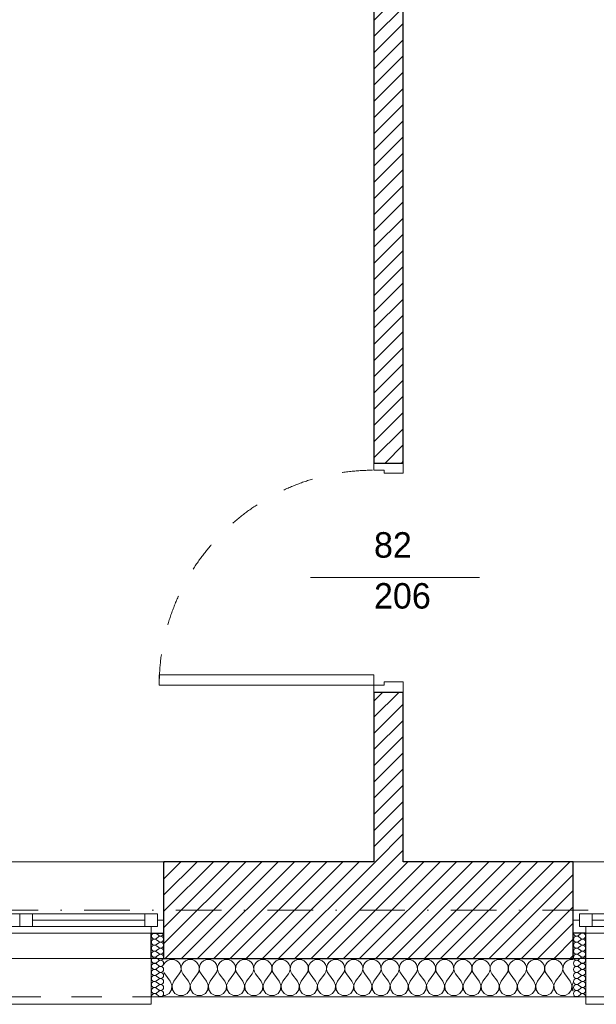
# Model space of a CAD drawing. Header units: millimetres. Extents: x -140780 to 266886, y -104422 to 233759.
# Tile 33 of 104: x 198902 to 201167, y 106825 to 110692. Entities that reach past the tile are written whole.
import ezdxf
from ezdxf.enums import TextEntityAlignment as Align

# ---------------------------------------------------------------- set-up
doc = ezdxf.new("R2010")
doc.units = ezdxf.units.MM
doc.header["$MEASUREMENT"] = 0
doc.linetypes.add('Kropki i Kreski', pattern=[360, 180, -90, 0, -90])
doc.linetypes.add('Przerywana', pattern=[240, 120, -120])
for name, color, linetype in [('Drzwi ArchiCAD', 7, 'Continuous'), ('Konstrukcja - Siatki mod', 7, 'Continuous'), ('KR_INW', 7, 'Continuous'), ('NAPIS_SODON', 7, 'Continuous'), ('Okna ArchiCADa', 7, 'Continuous'), ('Znaczniki drzwi ArchiCADa', 7, 'Continuous')]:
    doc.layers.add(name, color=color, linetype=linetype)
for name, color, linetype, lineweight in [('Drzwi ArchiCAD_Nr_pióra__1', 7, 'Continuous', 13), ('Drzwi ArchiCAD_Nr_pióra__27', 7, 'Continuous', 25), ('KR_INW_Nr_pióra__101', 252, 'Continuous', 5), ('KR_INW_Nr_pióra__27', 7, 'Continuous', 25), ('KR_INW_Nr_pióra__47', 7, 'Continuous', 15), ('NAPIS_SODON_Nr_pióra__1', 7, 'Continuous', 13), ('Okna ArchiCADa_Nr_pióra__1', 7, 'Continuous', 13), ('Okna ArchiCADa_Nr_pióra__27', 7, 'Continuous', 25), ('Znaczniki drzwi ArchiCADa_Nr_pióra__7', 7, 'Continuous', 13)]:
    doc.layers.add(name, color=color, linetype=linetype, lineweight=lineweight)
for name, color, linetype, lineweight, true_color in [('Konstrukcja - Siatki mod_Nr_pióra__48', 7, 'Continuous', 15, 0xa80f02), ('KR_INW_Nr_pióra__102', 7, 'Continuous', 5, 0xcccccc), ('Znaczniki drzwi ArchiCADa_Nr_pióra__20', 7, 'Continuous', 13, 0xb00000)]:
    doc.layers.add(name, color=color, linetype=linetype, lineweight=lineweight, true_color=true_color)
doc.styles.add('GENERATED_STYLE_1', font='txt')
pattern_1 = [(45, (0, 0), (-31.819804, 31.819804), [])]

# ---------------------------------------------------------------- blocks, each defined once
blk = doc.blocks.new('Strop_1', base_point=(179225, 121523.3))
at = {"layer": 'NAPIS_SODON_Nr_pióra__1', "linetype": 'Continuous', "flags": 128}
blk.add_lwpolyline([(179225, 121523.3), (179225.9, 107003.8), (250898.3, 107008.3), (250897.4, 121527.8)], close=True, dxfattribs=at)
blk = doc.blocks.new('*X159')
at = {"layer": 'KR_INW_Nr_pióra__102', "linetype": 'Continuous'}
for p, q in [((199481.2, 106996.2), (199473.6, 106989.9)), ((199490.2, 107000.2), (199481.2, 106996.2)), ((199500, 107001.6), (199490.2, 107000.2)), ((199509.8, 107000.2), (199500, 107001.6)), ((199518.8, 106996.2), (199509.8, 107000.2)), ((199526.4, 106989.9), (199518.8, 106996.2)), ((199552.7, 106996.2), (199545.1, 106989.9)), ((199561.7, 107000.2), (199552.7, 106996.2)), ((199571.4, 107001.6), (199561.7, 107000.2)), ((199581.2, 107000.2), (199571.4, 107001.6)), ((199590.2, 106996.2), (199581.2, 107000.2)), ((199597.8, 106989.9), (199590.2, 106996.2)), ((199624.1, 106996.2), (199616.5, 106989.9)), ((199633.1, 107000.2), (199624.1, 106996.2)), ((199642.9, 107001.6), (199633.1, 107000.2)), ((199652.6, 107000.2), (199642.9, 107001.6)), ((199661.6, 106996.2), (199652.6, 107000.2)), ((199669.2, 106989.9), (199661.6, 106996.2)), ((199695.5, 106996.2), (199687.9, 106989.9)), ((199704.5, 107000.2), (199695.5, 106996.2)), ((199714.3, 107001.6), (199704.5, 107000.2)), ((199724, 107000.2), (199714.3, 107001.6)), ((199733.1, 106996.2), (199724, 107000.2)), ((199740.6, 106989.9), (199733.1, 106996.2)), ((199766.9, 106996.2), (199759.4, 106989.9)), ((199776, 107000.2), (199766.9, 106996.2)), ((199785.7, 107001.6), (199776, 107000.2)), ((199795.5, 107000.2), (199785.7, 107001.6)), ((199804.5, 106996.2), (199795.5, 107000.2)), ((199812.1, 106989.9), (199804.5, 106996.2)), ((199838.4, 106996.2), (199830.8, 106989.9)), ((199847.4, 107000.2), (199838.4, 106996.2)), ((199857.1, 107001.6), (199847.4, 107000.2)), ((199866.9, 107000.2), (199857.1, 107001.6)), ((199875.9, 106996.2), (199866.9, 107000.2)), ((199883.5, 106989.9), (199875.9, 106996.2)), ((199909.8, 106996.2), (199902.2, 106989.9)), ((199918.8, 107000.2), (199909.8, 106996.2)), ((199928.6, 107001.6), (199918.8, 107000.2)), ((199938.3, 107000.2), (199928.6, 107001.6)), ((199947.3, 106996.2), (199938.3, 107000.2)), ((199954.9, 106989.9), (199947.3, 106996.2)), ((199981.2, 106996.2), (199973.6, 106989.9)), ((199990.2, 107000.2), (199981.2, 106996.2)), ((200000, 107001.6), (199990.2, 107000.2)), ((200009.8, 107000.2), (200000, 107001.6)), ((200018.8, 106996.2), (200009.8, 107000.2)), ((200026.4, 106989.9), (200018.8, 106996.2)), ((200052.7, 106996.2), (200045.1, 106989.9)), ((200061.7, 107000.2), (200052.7, 106996.2)), ((200071.4, 107001.6), (200061.7, 107000.2)), ((200081.2, 107000.2), (200071.4, 107001.6)), ((200090.2, 106996.2), (200081.2, 107000.2)), ((200097.8, 106989.9), (200090.2, 106996.2)), ((200124.1, 106996.2), (200116.5, 106989.9)), ((200133.1, 107000.2), (200124.1, 106996.2)), ((200142.9, 107001.6), (200133.1, 107000.2)), ((200152.6, 107000.2), (200142.9, 107001.6)), ((200161.6, 106996.2), (200152.6, 107000.2)), ((200169.2, 106989.9), (200161.6, 106996.2)), ((200195.5, 106996.2), (200187.9, 106989.9)), ((200204.5, 107000.2), (200195.5, 106996.2)), ((200214.3, 107001.6), (200204.5, 107000.2)), ((200224, 107000.2), (200214.3, 107001.6)), ((200233.1, 106996.2), (200224, 107000.2)), ((200240.6, 106989.9), (200233.1, 106996.2)), ((200266.9, 106996.2), (200259.4, 106989.9)), ((200276, 107000.2), (200266.9, 106996.2)), ((200285.7, 107001.6), (200276, 107000.2)), ((200295.5, 107000.2), (200285.7, 107001.6)), ((200304.5, 106996.2), (200295.5, 107000.2)), ((200312.1, 106989.9), (200304.5, 106996.2)), ((200338.4, 106996.2), (200330.8, 106989.9)), ((200347.4, 107000.2), (200338.4, 106996.2)), ((200357.1, 107001.6), (200347.4, 107000.2)), ((200366.9, 107000.2), (200357.1, 107001.6)), ((200375.9, 106996.2), (200366.9, 107000.2)), ((200383.5, 106989.9), (200375.9, 106996.2)), ((200409.8, 106996.2), (200402.2, 106989.9)), ((200418.8, 107000.2), (200409.8, 106996.2)), ((200428.6, 107001.6), (200418.8, 107000.2)), ((200438.3, 107000.2), (200428.6, 107001.6)), ((200447.3, 106996.2), (200438.3, 107000.2)), ((200454.9, 106989.9), (200447.3, 106996.2)), ((200481.2, 106996.2), (200473.6, 106989.9)), ((200490.2, 107000.2), (200481.2, 106996.2)), ((200500, 107001.6), (200490.2, 107000.2)), ((200509.8, 107000.2), (200500, 107001.6)), ((200518.8, 106996.2), (200509.8, 107000.2)), ((200526.4, 106989.9), (200518.8, 106996.2)), ((200552.7, 106996.2), (200545.1, 106989.9)), ((200561.7, 107000.2), (200552.7, 106996.2)), ((200571.4, 107001.6), (200561.7, 107000.2)), ((200581.2, 107000.2), (200571.4, 107001.6)), ((200590.2, 106996.2), (200581.2, 107000.2)), ((200597.8, 106989.9), (200590.2, 106996.2)), ((200624.1, 106996.2), (200616.5, 106989.9)), ((200633.1, 107000.2), (200624.1, 106996.2)), ((200642.9, 107001.6), (200633.1, 107000.2)), ((200652.6, 107000.2), (200642.9, 107001.6)), ((200661.6, 106996.2), (200652.6, 107000.2)), ((200669.2, 106989.9), (200661.6, 106996.2)), ((200695.5, 106996.2), (200687.9, 106989.9)), ((200704.5, 107000.2), (200695.5, 106996.2)), ((200714.3, 107001.6), (200704.5, 107000.2)), ((200724, 107000.2), (200714.3, 107001.6)), ((200733.1, 106996.2), (200724, 107000.2)), ((200740.6, 106989.9), (200733.1, 106996.2)), ((200766.9, 106996.2), (200759.4, 106989.9)), ((200776, 107000.2), (200766.9, 106996.2)), ((200785.7, 107001.6), (200776, 107000.2)), ((200795.5, 107000.2), (200785.7, 107001.6)), ((200804.5, 106996.2), (200795.5, 107000.2)), ((200812.1, 106989.9), (200804.5, 106996.2)), ((200838.4, 106996.2), (200830.8, 106989.9)), ((200847.4, 107000.2), (200838.4, 106996.2)), ((200857.1, 107001.6), (200847.4, 107000.2)), ((200866.9, 107000.2), (200857.1, 107001.6)), ((200875.9, 106996.2), (200866.9, 107000.2)), ((200883.5, 106989.9), (200875.9, 106996.2)), ((200909.8, 106996.2), (200902.2, 106989.9)), ((200918.8, 107000.2), (200909.8, 106996.2)), ((200928.6, 107001.6), (200918.8, 107000.2)), ((200938.3, 107000.2), (200928.6, 107001.6)), ((200947.3, 106996.2), (200938.3, 107000.2)), ((200954.9, 106989.9), (200947.3, 106996.2)), ((200981.2, 106996.2), (200973.6, 106989.9)), ((200990.2, 107000.2), (200981.2, 106996.2)), ((201000, 107001.6), (200990.2, 107000.2)), ((201009.8, 107000.2), (201000, 107001.6)), ((201018.8, 106996.2), (201009.8, 107000.2)), ((201026.4, 106989.9), (201018.8, 106996.2)), ((201052.7, 106996.2), (201045.1, 106989.9)), ((201061.7, 107000.2), (201052.7, 106996.2)), ((201071.4, 107001.6), (201061.7, 107000.2)), ((201076.3, 107000.9), (201071.4, 107001.6)), ((199473.6, 106989.9), (199468.3, 106982.2)), ((199531.9, 106981.8), (199526.4, 106989.9)), ((199535.1, 106972.5), (199531.9, 106981.8)), ((199533.3, 106953.1), (199535.6, 106962.6)), ((199535.6, 106962.6), (199535.1, 106972.5)), ((199536.3, 106972.5), (199535.9, 106962.6)), ((199535.9, 106962.6), (199538.1, 106953.1)), ((199539.5, 106981.8), (199536.3, 106972.5)), ((199545.1, 106989.9), (199539.5, 106981.8)), ((199603.4, 106981.8), (199597.8, 106989.9)), ((199606.5, 106972.5), (199603.4, 106981.8)), ((199604.8, 106953.1), (199607, 106962.6)), ((199607, 106962.6), (199606.5, 106972.5)), ((199607.8, 106972.5), (199607.3, 106962.6)), ((199607.3, 106962.6), (199609.5, 106953.1)), ((199610.9, 106981.8), (199607.8, 106972.5)), ((199616.5, 106989.9), (199610.9, 106981.8)), ((199674.8, 106981.8), (199669.2, 106989.9)), ((199677.9, 106972.5), (199674.8, 106981.8)), ((199676.2, 106953.1), (199678.4, 106962.6)), ((199678.4, 106962.6), (199677.9, 106972.5)), ((199679.2, 106972.5), (199678.7, 106962.6)), ((199678.7, 106962.6), (199680.9, 106953.1)), ((199682.3, 106981.8), (199679.2, 106972.5)), ((199687.9, 106989.9), (199682.3, 106981.8)), ((199746.2, 106981.8), (199740.6, 106989.9)), ((199749.4, 106972.5), (199746.2, 106981.8)), ((199747.6, 106953.1), (199749.9, 106962.6)), ((199749.9, 106962.6), (199749.4, 106972.5)), ((199750.6, 106972.5), (199750.1, 106962.6)), ((199750.1, 106962.6), (199752.4, 106953.1)), ((199753.8, 106981.8), (199750.6, 106972.5)), ((199759.4, 106989.9), (199753.8, 106981.8)), ((199817.7, 106981.8), (199812.1, 106989.9)), ((199820.8, 106972.5), (199817.7, 106981.8)), ((199819.1, 106953.1), (199821.3, 106962.6)), ((199821.3, 106962.6), (199820.8, 106972.5)), ((199822.1, 106972.5), (199821.6, 106962.6)), ((199821.6, 106962.6), (199823.8, 106953.1)), ((199825.2, 106981.8), (199822.1, 106972.5)), ((199830.8, 106989.9), (199825.2, 106981.8)), ((199889.1, 106981.8), (199883.5, 106989.9)), ((199892.2, 106972.5), (199889.1, 106981.8)), ((199890.5, 106953.1), (199892.7, 106962.6)), ((199892.7, 106962.6), (199892.2, 106972.5)), ((199893.5, 106972.5), (199893, 106962.6)), ((199893, 106962.6), (199895.2, 106953.1)), ((199896.6, 106981.8), (199893.5, 106972.5)), ((199902.2, 106989.9), (199896.6, 106981.8)), ((199960.5, 106981.8), (199954.9, 106989.9)), ((199963.7, 106972.5), (199960.5, 106981.8)), ((199961.9, 106953.1), (199964.1, 106962.6)), ((199964.1, 106962.6), (199963.7, 106972.5)), ((199964.9, 106972.5), (199964.4, 106962.6)), ((199964.4, 106962.6), (199966.7, 106953.1)), ((199968.1, 106981.8), (199964.9, 106972.5)), ((199973.6, 106989.9), (199968.1, 106981.8)), ((200031.9, 106981.8), (200026.4, 106989.9)), ((200035.1, 106972.5), (200031.9, 106981.8)), ((200033.3, 106953.1), (200035.6, 106962.6)), ((200035.6, 106962.6), (200035.1, 106972.5)), ((200036.3, 106972.5), (200035.9, 106962.6)), ((200035.9, 106962.6), (200038.1, 106953.1)), ((200039.5, 106981.8), (200036.3, 106972.5)), ((200045.1, 106989.9), (200039.5, 106981.8)), ((200103.4, 106981.8), (200097.8, 106989.9)), ((200106.5, 106972.5), (200103.4, 106981.8)), ((200104.8, 106953.1), (200107, 106962.6)), ((200107, 106962.6), (200106.5, 106972.5)), ((200107.8, 106972.5), (200107.3, 106962.6)), ((200107.3, 106962.6), (200109.5, 106953.1)), ((200110.9, 106981.8), (200107.8, 106972.5)), ((200116.5, 106989.9), (200110.9, 106981.8)), ((200174.8, 106981.8), (200169.2, 106989.9)), ((200177.9, 106972.5), (200174.8, 106981.8)), ((200176.2, 106953.1), (200178.4, 106962.6)), ((200178.4, 106962.6), (200177.9, 106972.5)), ((200179.2, 106972.5), (200178.7, 106962.6)), ((200178.7, 106962.6), (200180.9, 106953.1)), ((200182.3, 106981.8), (200179.2, 106972.5)), ((200187.9, 106989.9), (200182.3, 106981.8)), ((200246.2, 106981.8), (200240.6, 106989.9)), ((200249.4, 106972.5), (200246.2, 106981.8)), ((200247.6, 106953.1), (200249.9, 106962.6)), ((200249.9, 106962.6), (200249.4, 106972.5)), ((200250.6, 106972.5), (200250.1, 106962.6)), ((200250.1, 106962.6), (200252.4, 106953.1)), ((200253.8, 106981.8), (200250.6, 106972.5)), ((200259.4, 106989.9), (200253.8, 106981.8)), ((200317.7, 106981.8), (200312.1, 106989.9)), ((200320.8, 106972.5), (200317.7, 106981.8)), ((200319.1, 106953.1), (200321.3, 106962.6)), ((200321.3, 106962.6), (200320.8, 106972.5)), ((200322.1, 106972.5), (200321.6, 106962.6)), ((200321.6, 106962.6), (200323.8, 106953.1)), ((200325.2, 106981.8), (200322.1, 106972.5)), ((200330.8, 106989.9), (200325.2, 106981.8)), ((200389.1, 106981.8), (200383.5, 106989.9)), ((200392.2, 106972.5), (200389.1, 106981.8)), ((200390.5, 106953.1), (200392.7, 106962.6)), ((200392.7, 106962.6), (200392.2, 106972.5)), ((200393.5, 106972.5), (200393, 106962.6)), ((200393, 106962.6), (200395.2, 106953.1)), ((200396.6, 106981.8), (200393.5, 106972.5)), ((200402.2, 106989.9), (200396.6, 106981.8)), ((200460.5, 106981.8), (200454.9, 106989.9)), ((200463.7, 106972.5), (200460.5, 106981.8)), ((200461.9, 106953.1), (200464.1, 106962.6)), ((200464.1, 106962.6), (200463.7, 106972.5)), ((200464.9, 106972.5), (200464.4, 106962.6)), ((200464.4, 106962.6), (200466.7, 106953.1)), ((200468.1, 106981.8), (200464.9, 106972.5)), ((200473.6, 106989.9), (200468.1, 106981.8)), ((200531.9, 106981.8), (200526.4, 106989.9)), ((200535.1, 106972.5), (200531.9, 106981.8)), ((200533.3, 106953.1), (200535.6, 106962.6)), ((200535.6, 106962.6), (200535.1, 106972.5)), ((200536.3, 106972.5), (200535.9, 106962.6)), ((200535.9, 106962.6), (200538.1, 106953.1)), ((200539.5, 106981.8), (200536.3, 106972.5)), ((200545.1, 106989.9), (200539.5, 106981.8)), ((200603.4, 106981.8), (200597.8, 106989.9)), ((200606.5, 106972.5), (200603.4, 106981.8)), ((200604.8, 106953.1), (200607, 106962.6)), ((200607, 106962.6), (200606.5, 106972.5)), ((200607.8, 106972.5), (200607.3, 106962.6)), ((200607.3, 106962.6), (200609.5, 106953.1)), ((200610.9, 106981.8), (200607.8, 106972.5)), ((200616.5, 106989.9), (200610.9, 106981.8)), ((200674.8, 106981.8), (200669.2, 106989.9)), ((200677.9, 106972.5), (200674.8, 106981.8)), ((200676.2, 106953.1), (200678.4, 106962.6)), ((200678.4, 106962.6), (200677.9, 106972.5)), ((200679.2, 106972.5), (200678.7, 106962.6)), ((200678.7, 106962.6), (200680.9, 106953.1)), ((200682.3, 106981.8), (200679.2, 106972.5)), ((200687.9, 106989.9), (200682.3, 106981.8)), ((200746.2, 106981.8), (200740.6, 106989.9)), ((200749.4, 106972.5), (200746.2, 106981.8)), ((200747.6, 106953.1), (200749.9, 106962.6)), ((200749.9, 106962.6), (200749.4, 106972.5)), ((200750.6, 106972.5), (200750.1, 106962.6)), ((200750.1, 106962.6), (200752.4, 106953.1)), ((200753.8, 106981.8), (200750.6, 106972.5)), ((200759.4, 106989.9), (200753.8, 106981.8)), ((200817.7, 106981.8), (200812.1, 106989.9)), ((200820.8, 106972.5), (200817.7, 106981.8)), ((200819.1, 106953.1), (200821.3, 106962.6)), ((200821.3, 106962.6), (200820.8, 106972.5)), ((200822.1, 106972.5), (200821.6, 106962.6)), ((200821.6, 106962.6), (200823.8, 106953.1)), ((200825.2, 106981.8), (200822.1, 106972.5)), ((200830.8, 106989.9), (200825.2, 106981.8)), ((200889.1, 106981.8), (200883.5, 106989.9)), ((200892.2, 106972.5), (200889.1, 106981.8)), ((200890.5, 106953.1), (200892.7, 106962.6)), ((200892.7, 106962.6), (200892.2, 106972.5)), ((200893.5, 106972.5), (200893, 106962.6)), ((200893, 106962.6), (200895.2, 106953.1)), ((200896.6, 106981.8), (200893.5, 106972.5)), ((200902.2, 106989.9), (200896.6, 106981.8)), ((200960.5, 106981.8), (200954.9, 106989.9)), ((200963.7, 106972.5), (200960.5, 106981.8)), ((200961.9, 106953.1), (200964.1, 106962.6)), ((200964.1, 106962.6), (200963.7, 106972.5)), ((200964.9, 106972.5), (200964.4, 106962.6)), ((200964.4, 106962.6), (200966.7, 106953.1)), ((200968.1, 106981.8), (200964.9, 106972.5)), ((200973.6, 106989.9), (200968.1, 106981.8)), ((201031.9, 106981.8), (201026.4, 106989.9)), ((201035.1, 106972.5), (201031.9, 106981.8)), ((201033.3, 106953.1), (201035.6, 106962.6)), ((201035.6, 106962.6), (201035.1, 106972.5)), ((201036.3, 106972.5), (201035.9, 106962.6)), ((201035.9, 106962.6), (201038.1, 106953.1)), ((201039.5, 106981.8), (201036.3, 106972.5)), ((201045.1, 106989.9), (201039.5, 106981.8)), ((199468.3, 106950), (199471.4, 106944.4)), ((199492.9, 106915.9), (199471.4, 106944.4)), ((199507.1, 106915.9), (199528.6, 106944.4)), ((199528.6, 106944.4), (199533.3, 106953.1)), ((199538.1, 106953.1), (199542.9, 106944.4)), ((199564.3, 106915.9), (199542.9, 106944.4)), ((199578.6, 106915.9), (199600, 106944.4)), ((199600, 106944.4), (199604.8, 106953.1)), ((199609.5, 106953.1), (199614.3, 106944.4)), ((199635.7, 106915.9), (199614.3, 106944.4)), ((199650, 106915.9), (199671.4, 106944.4)), ((199671.4, 106944.4), (199676.2, 106953.1)), ((199680.9, 106953.1), (199685.7, 106944.4)), ((199707.1, 106915.9), (199685.7, 106944.4)), ((199721.4, 106915.9), (199742.9, 106944.4)), ((199742.9, 106944.4), (199747.6, 106953.1)), ((199752.4, 106953.1), (199757.1, 106944.4)), ((199778.6, 106915.9), (199757.1, 106944.4)), ((199792.9, 106915.9), (199814.3, 106944.4)), ((199814.3, 106944.4), (199819.1, 106953.1)), ((199823.8, 106953.1), (199828.6, 106944.4)), ((199850, 106915.9), (199828.6, 106944.4)), ((199864.3, 106915.9), (199885.7, 106944.4)), ((199885.7, 106944.4), (199890.5, 106953.1)), ((199895.2, 106953.1), (199900, 106944.4)), ((199921.4, 106915.9), (199900, 106944.4)), ((199935.7, 106915.9), (199957.1, 106944.4)), ((199957.1, 106944.4), (199961.9, 106953.1)), ((199966.7, 106953.1), (199971.4, 106944.4)), ((199992.9, 106915.9), (199971.4, 106944.4)), ((200007.1, 106915.9), (200028.6, 106944.4)), ((200028.6, 106944.4), (200033.3, 106953.1)), ((200038.1, 106953.1), (200042.9, 106944.4)), ((200064.3, 106915.9), (200042.9, 106944.4)), ((200078.6, 106915.9), (200100, 106944.4)), ((200100, 106944.4), (200104.8, 106953.1)), ((200109.5, 106953.1), (200114.3, 106944.4)), ((200135.7, 106915.9), (200114.3, 106944.4)), ((200150, 106915.9), (200171.4, 106944.4)), ((200171.4, 106944.4), (200176.2, 106953.1)), ((200180.9, 106953.1), (200185.7, 106944.4)), ((200207.1, 106915.9), (200185.7, 106944.4)), ((200221.4, 106915.9), (200242.9, 106944.4)), ((200242.9, 106944.4), (200247.6, 106953.1)), ((200252.4, 106953.1), (200257.1, 106944.4)), ((200278.6, 106915.9), (200257.1, 106944.4)), ((200292.9, 106915.9), (200314.3, 106944.4)), ((200314.3, 106944.4), (200319.1, 106953.1)), ((200323.8, 106953.1), (200328.6, 106944.4)), ((200350, 106915.9), (200328.6, 106944.4)), ((200364.3, 106915.9), (200385.7, 106944.4)), ((200385.7, 106944.4), (200390.5, 106953.1)), ((200395.2, 106953.1), (200400, 106944.4)), ((200421.4, 106915.9), (200400, 106944.4)), ((200435.7, 106915.9), (200457.1, 106944.4)), ((200457.1, 106944.4), (200461.9, 106953.1)), ((200466.7, 106953.1), (200471.4, 106944.4)), ((200492.9, 106915.9), (200471.4, 106944.4)), ((200507.1, 106915.9), (200528.6, 106944.4)), ((200528.6, 106944.4), (200533.3, 106953.1)), ((200538.1, 106953.1), (200542.9, 106944.4)), ((200564.3, 106915.9), (200542.9, 106944.4)), ((200578.6, 106915.9), (200600, 106944.4)), ((200600, 106944.4), (200604.8, 106953.1)), ((200609.5, 106953.1), (200614.3, 106944.4)), ((200635.7, 106915.9), (200614.3, 106944.4)), ((200650, 106915.9), (200671.4, 106944.4)), ((200671.4, 106944.4), (200676.2, 106953.1)), ((200680.9, 106953.1), (200685.7, 106944.4)), ((200707.1, 106915.9), (200685.7, 106944.4)), ((200721.4, 106915.9), (200742.9, 106944.4)), ((200742.9, 106944.4), (200747.6, 106953.1)), ((200752.4, 106953.1), (200757.1, 106944.4)), ((200778.6, 106915.9), (200757.1, 106944.4)), ((200792.9, 106915.9), (200814.3, 106944.4)), ((200814.3, 106944.4), (200819.1, 106953.1)), ((200823.8, 106953.1), (200828.6, 106944.4)), ((200850, 106915.9), (200828.6, 106944.4)), ((200864.3, 106915.9), (200885.7, 106944.4)), ((200885.7, 106944.4), (200890.5, 106953.1)), ((200895.2, 106953.1), (200900, 106944.4)), ((200921.4, 106915.9), (200900, 106944.4)), ((200935.7, 106915.9), (200957.1, 106944.4)), ((200957.1, 106944.4), (200961.9, 106953.1)), ((200966.7, 106953.1), (200971.4, 106944.4)), ((200992.9, 106915.9), (200971.4, 106944.4)), ((201007.1, 106915.9), (201028.6, 106944.4)), ((201028.6, 106944.4), (201033.3, 106953.1)), ((201038.1, 106953.1), (201042.9, 106944.4)), ((201064.3, 106915.9), (201042.9, 106944.4)), ((199488.3, 106868), (199497.9, 106882.5)), ((199499.6, 106899.8), (199492.9, 106915.9)), ((199497.9, 106882.5), (199499.6, 106899.8)), ((199507.1, 106915.9), (199500.4, 106899.8)), ((199500.4, 106899.8), (199502.1, 106882.5)), ((199502.1, 106882.5), (199511.7, 106868)), ((199559.7, 106868), (199569.4, 106882.5)), ((199571, 106899.8), (199564.3, 106915.9)), ((199569.4, 106882.5), (199571, 106899.8)), ((199578.6, 106915.9), (199571.8, 106899.8)), ((199571.8, 106899.8), (199573.5, 106882.5)), ((199573.5, 106882.5), (199583.1, 106868)), ((199631.2, 106868), (199640.8, 106882.5)), ((199642.4, 106899.8), (199635.7, 106915.9)), ((199640.8, 106882.5), (199642.4, 106899.8)), ((199650, 106915.9), (199643.3, 106899.8)), ((199643.3, 106899.8), (199644.9, 106882.5)), ((199644.9, 106882.5), (199654.5, 106868)), ((199702.6, 106868), (199712.2, 106882.5)), ((199713.9, 106899.8), (199707.1, 106915.9)), ((199712.2, 106882.5), (199713.9, 106899.8)), ((199721.4, 106915.9), (199714.7, 106899.8)), ((199714.7, 106899.8), (199716.3, 106882.5)), ((199716.3, 106882.5), (199726, 106868)), ((199774, 106868), (199783.7, 106882.5)), ((199785.3, 106899.8), (199778.6, 106915.9)), ((199783.7, 106882.5), (199785.3, 106899.8)), ((199792.9, 106915.9), (199786.1, 106899.8)), ((199786.1, 106899.8), (199787.8, 106882.5)), ((199787.8, 106882.5), (199797.4, 106868)), ((199845.5, 106868), (199855.1, 106882.5)), ((199856.7, 106899.8), (199850, 106915.9)), ((199855.1, 106882.5), (199856.7, 106899.8)), ((199864.3, 106915.9), (199857.6, 106899.8)), ((199857.6, 106899.8), (199859.2, 106882.5)), ((199859.2, 106882.5), (199868.8, 106868)), ((199916.9, 106868), (199926.5, 106882.5)), ((199928.2, 106899.8), (199921.4, 106915.9)), ((199926.5, 106882.5), (199928.2, 106899.8)), ((199935.7, 106915.9), (199929, 106899.8)), ((199929, 106899.8), (199930.6, 106882.5)), ((199930.6, 106882.5), (199940.3, 106868)), ((199988.3, 106868), (199997.9, 106882.5)), ((199999.6, 106899.8), (199992.9, 106915.9)), ((199997.9, 106882.5), (199999.6, 106899.8)), ((200007.1, 106915.9), (200000.4, 106899.8)), ((200000.4, 106899.8), (200002.1, 106882.5)), ((200002.1, 106882.5), (200011.7, 106868)), ((200059.7, 106868), (200069.4, 106882.5)), ((200071, 106899.8), (200064.3, 106915.9)), ((200069.4, 106882.5), (200071, 106899.8)), ((200078.6, 106915.9), (200071.8, 106899.8)), ((200071.8, 106899.8), (200073.5, 106882.5)), ((200073.5, 106882.5), (200083.1, 106868)), ((200131.2, 106868), (200140.8, 106882.5)), ((200142.4, 106899.8), (200135.7, 106915.9)), ((200140.8, 106882.5), (200142.4, 106899.8)), ((200150, 106915.9), (200143.3, 106899.8)), ((200143.3, 106899.8), (200144.9, 106882.5)), ((200144.9, 106882.5), (200154.5, 106868)), ((200202.6, 106868), (200212.2, 106882.5)), ((200213.9, 106899.8), (200207.1, 106915.9)), ((200212.2, 106882.5), (200213.9, 106899.8)), ((200221.4, 106915.9), (200214.7, 106899.8)), ((200214.7, 106899.8), (200216.3, 106882.5)), ((200216.3, 106882.5), (200226, 106868)), ((200274, 106868), (200283.7, 106882.5)), ((200285.3, 106899.8), (200278.6, 106915.9)), ((200283.7, 106882.5), (200285.3, 106899.8)), ((200292.9, 106915.9), (200286.1, 106899.8)), ((200286.1, 106899.8), (200287.8, 106882.5)), ((200287.8, 106882.5), (200297.4, 106868)), ((200345.5, 106868), (200355.1, 106882.5)), ((200356.7, 106899.8), (200350, 106915.9)), ((200355.1, 106882.5), (200356.7, 106899.8)), ((200364.3, 106915.9), (200357.6, 106899.8)), ((200357.6, 106899.8), (200359.2, 106882.5)), ((200359.2, 106882.5), (200368.8, 106868)), ((200416.9, 106868), (200426.5, 106882.5)), ((200428.2, 106899.8), (200421.4, 106915.9)), ((200426.5, 106882.5), (200428.2, 106899.8)), ((200435.7, 106915.9), (200429, 106899.8)), ((200429, 106899.8), (200430.6, 106882.5)), ((200430.6, 106882.5), (200440.3, 106868)), ((200488.3, 106868), (200497.9, 106882.5)), ((200499.6, 106899.8), (200492.9, 106915.9)), ((200497.9, 106882.5), (200499.6, 106899.8)), ((200507.1, 106915.9), (200500.4, 106899.8)), ((200500.4, 106899.8), (200502.1, 106882.5)), ((200502.1, 106882.5), (200511.7, 106868)), ((200559.7, 106868), (200569.4, 106882.5)), ((200571, 106899.8), (200564.3, 106915.9)), ((200569.4, 106882.5), (200571, 106899.8)), ((200578.6, 106915.9), (200571.8, 106899.8)), ((200571.8, 106899.8), (200573.5, 106882.5)), ((200573.5, 106882.5), (200583.1, 106868)), ((200631.2, 106868), (200640.8, 106882.5)), ((200642.4, 106899.8), (200635.7, 106915.9)), ((200640.8, 106882.5), (200642.4, 106899.8)), ((200650, 106915.9), (200643.3, 106899.8)), ((200643.3, 106899.8), (200644.9, 106882.5)), ((200644.9, 106882.5), (200654.5, 106868)), ((200702.6, 106868), (200712.2, 106882.5)), ((200713.9, 106899.8), (200707.1, 106915.9)), ((200712.2, 106882.5), (200713.9, 106899.8)), ((200721.4, 106915.9), (200714.7, 106899.8)), ((200714.7, 106899.8), (200716.3, 106882.5)), ((200716.3, 106882.5), (200726, 106868)), ((200774, 106868), (200783.7, 106882.5)), ((200785.3, 106899.8), (200778.6, 106915.9)), ((200783.7, 106882.5), (200785.3, 106899.8)), ((200792.9, 106915.9), (200786.1, 106899.8)), ((200786.1, 106899.8), (200787.8, 106882.5)), ((200787.8, 106882.5), (200797.4, 106868)), ((200845.5, 106868), (200855.1, 106882.5)), ((200856.7, 106899.8), (200850, 106915.9)), ((200855.1, 106882.5), (200856.7, 106899.8)), ((200864.3, 106915.9), (200857.6, 106899.8)), ((200857.6, 106899.8), (200859.2, 106882.5)), ((200859.2, 106882.5), (200868.8, 106868)), ((200916.9, 106868), (200926.5, 106882.5)), ((200928.2, 106899.8), (200921.4, 106915.9)), ((200926.5, 106882.5), (200928.2, 106899.8)), ((200935.7, 106915.9), (200929, 106899.8)), ((200929, 106899.8), (200930.6, 106882.5)), ((200930.6, 106882.5), (200940.3, 106868)), ((200988.3, 106868), (200997.9, 106882.5)), ((200999.6, 106899.8), (200992.9, 106915.9)), ((200997.9, 106882.5), (200999.6, 106899.8)), ((201007.1, 106915.9), (201000.4, 106899.8)), ((201000.4, 106899.8), (201002.1, 106882.5)), ((201002.1, 106882.5), (201011.7, 106868)), ((201059.7, 106868), (201069.4, 106882.5)), ((201071, 106899.8), (201064.3, 106915.9)), ((201069.4, 106882.5), (201071, 106899.8)), ((201076.3, 106910.5), (201071.8, 106899.8)), ((201071.8, 106899.8), (201073.5, 106882.5)), ((201073.5, 106882.5), (201076.3, 106878.2)), ((199468.3, 106859.8), (199473, 106859.8)), ((199473, 106859.8), (199488.3, 106868)), ((199511.7, 106868), (199527, 106859.8)), ((199527, 106859.8), (199544.4, 106859.8)), ((199544.4, 106859.8), (199559.7, 106868)), ((199583.1, 106868), (199598.4, 106859.8)), ((199598.4, 106859.8), (199615.8, 106859.8)), ((199615.8, 106859.8), (199631.2, 106868)), ((199654.5, 106868), (199669.9, 106859.8)), ((199669.9, 106859.8), (199687.3, 106859.8)), ((199687.3, 106859.8), (199702.6, 106868)), ((199726, 106868), (199741.3, 106859.8)), ((199741.3, 106859.8), (199758.7, 106859.8)), ((199758.7, 106859.8), (199774, 106868)), ((199797.4, 106868), (199812.7, 106859.8)), ((199812.7, 106859.8), (199830.1, 106859.8)), ((199830.1, 106859.8), (199845.5, 106868)), ((199868.8, 106868), (199884.2, 106859.8)), ((199884.2, 106859.8), (199901.6, 106859.8)), ((199901.6, 106859.8), (199916.9, 106868)), ((199940.3, 106868), (199955.6, 106859.8)), ((199955.6, 106859.8), (199973, 106859.8)), ((199973, 106859.8), (199988.3, 106868)), ((200011.7, 106868), (200027, 106859.8)), ((200027, 106859.8), (200044.4, 106859.8)), ((200044.4, 106859.8), (200059.7, 106868)), ((200083.1, 106868), (200098.4, 106859.8)), ((200098.4, 106859.8), (200115.8, 106859.8)), ((200115.8, 106859.8), (200131.2, 106868)), ((200154.5, 106868), (200169.9, 106859.8)), ((200169.9, 106859.8), (200187.3, 106859.8)), ((200187.3, 106859.8), (200202.6, 106868)), ((200226, 106868), (200241.3, 106859.8)), ((200241.3, 106859.8), (200258.7, 106859.8)), ((200258.7, 106859.8), (200274, 106868)), ((200297.4, 106868), (200312.7, 106859.8)), ((200312.7, 106859.8), (200330.1, 106859.8)), ((200330.1, 106859.8), (200345.5, 106868)), ((200368.8, 106868), (200384.2, 106859.8)), ((200384.2, 106859.8), (200401.6, 106859.8)), ((200401.6, 106859.8), (200416.9, 106868)), ((200440.3, 106868), (200455.6, 106859.8)), ((200455.6, 106859.8), (200473, 106859.8)), ((200473, 106859.8), (200488.3, 106868)), ((200511.7, 106868), (200527, 106859.8)), ((200527, 106859.8), (200544.4, 106859.8)), ((200544.4, 106859.8), (200559.7, 106868)), ((200583.1, 106868), (200598.4, 106859.8)), ((200598.4, 106859.8), (200615.8, 106859.8)), ((200615.8, 106859.8), (200631.2, 106868)), ((200654.5, 106868), (200669.9, 106859.8)), ((200669.9, 106859.8), (200687.3, 106859.8)), ((200687.3, 106859.8), (200702.6, 106868)), ((200726, 106868), (200741.3, 106859.8)), ((200741.3, 106859.8), (200758.7, 106859.8)), ((200758.7, 106859.8), (200774, 106868)), ((200797.4, 106868), (200812.7, 106859.8)), ((200812.7, 106859.8), (200830.1, 106859.8)), ((200830.1, 106859.8), (200845.5, 106868)), ((200868.8, 106868), (200884.2, 106859.8)), ((200884.2, 106859.8), (200901.6, 106859.8)), ((200901.6, 106859.8), (200916.9, 106868)), ((200940.3, 106868), (200955.6, 106859.8)), ((200955.6, 106859.8), (200973, 106859.8)), ((200973, 106859.8), (200988.3, 106868)), ((201011.7, 106868), (201027, 106859.8)), ((201027, 106859.8), (201044.4, 106859.8)), ((201044.4, 106859.8), (201059.7, 106868))]:
    blk.add_line(p, q, dxfattribs=at)
blk = doc.blocks.new('*X191')
at = {"layer": 'KR_INW_Nr_pióra__102', "linetype": 'Continuous'}
for p, q in [((199448.1, 107095.6), (199438.6, 107102.8)), ((199448.1, 107090.9), (199438.6, 107083.7)), ((199448.1, 107071.8), (199438.6, 107079)), ((199448.1, 107067), (199438.6, 107059.9)), ((199448.1, 107048), (199438.6, 107055.1)), ((199448.1, 107043.2), (199438.6, 107036.1)), ((199448.1, 107024.2), (199438.6, 107031.3)), ((199448.1, 107019.4), (199438.6, 107012.3)), ((199448.1, 107000.4), (199438.6, 107007.5)), ((199448.1, 106995.6), (199438.6, 106988.5)), ((199448.1, 106976.6), (199438.6, 106983.7)), ((199448.1, 106971.8), (199438.6, 106964.7)), ((199448.1, 106952.8), (199438.6, 106959.9)), ((199448.1, 106948), (199438.6, 106940.9)), ((199448.1, 106929), (199438.6, 106936.1)), ((199448.1, 106924.2), (199438.6, 106917)), ((199448.1, 106905.1), (199438.6, 106912.3)), ((199448.1, 106900.4), (199438.6, 106893.2)), ((199448.1, 106881.3), (199438.6, 106888.5)), ((199448.1, 106876.6), (199438.6, 106869.4)), ((199448.1, 106857.5), (199438.6, 106864.7))]:
    blk.add_line(p, q, dxfattribs=at)
for centre, start, end in [((199431.4, 107093.2), 53.1301, 180), ((199431.4, 107093.2), 180, 306.8699), ((199431.4, 107069.4), 53.1301, 180), ((199455.2, 107105.1), 233.1301, 0), ((199455.2, 107081.3), 233.1301, 126.8699), ((199431.4, 107069.4), 180, 306.8699), ((199431.4, 107045.6), 53.1301, 180), ((199431.4, 107045.6), 180, 306.8699), ((199455.2, 107057.5), 233.1301, 126.8699), ((199455.2, 107033.7), 233.1301, 126.8699), ((199431.4, 107021.8), 53.1301, 180), ((199431.4, 107021.8), 180, 306.8699), ((199431.4, 106998), 53.1301, 180), ((199431.4, 106998), 180, 306.8699), ((199455.2, 107009.9), 233.1301, 126.8699), ((199455.2, 106986.1), 233.1301, 126.8699), ((199431.4, 106974.2), 53.1301, 180), ((199431.4, 106974.2), 180, 306.8699), ((199431.4, 106950.4), 53.1301, 180), ((199455.2, 106962.3), 233.1301, 126.8699), ((199431.4, 106950.4), 180, 306.8699), ((199431.4, 106926.6), 53.1301, 180), ((199431.4, 106926.6), 180, 306.8699), ((199455.2, 106938.5), 233.1301, 126.8699), ((199455.2, 106914.7), 233.1301, 126.8699), ((199431.4, 106902.8), 53.1301, 180), ((199431.4, 106902.8), 180, 306.8699), ((199431.4, 106879), 53.1301, 180), ((199455.2, 106890.9), 233.1301, 126.8699), ((199431.4, 106879), 180, 306.8699), ((199431.4, 106855.1), 53.1301, 180), ((199455.2, 106867), 233.1301, 126.8699)]:
    blk.add_arc(centre, 11.9, start, end, dxfattribs=at)
blk = doc.blocks.new('*X192')
at = {"layer": 'KR_INW_Nr_pióra__102', "linetype": 'Continuous'}
for p, q in [((201096.5, 107095.6), (201106.1, 107102.8)), ((201096.5, 107090.9), (201106.1, 107083.7)), ((201096.5, 107071.8), (201106.1, 107079)), ((201096.5, 107067), (201106.1, 107059.9)), ((201096.5, 107048), (201106.1, 107055.1)), ((201096.5, 107043.2), (201106.1, 107036.1)), ((201096.5, 107024.2), (201106.1, 107031.3)), ((201096.5, 107019.4), (201106.1, 107012.3)), ((201096.5, 107000.4), (201106.1, 107007.5)), ((201096.5, 106995.6), (201106.1, 106988.5)), ((201096.5, 106976.6), (201106.1, 106983.7)), ((201096.5, 106971.8), (201106.1, 106964.7)), ((201096.5, 106952.8), (201106.1, 106959.9)), ((201096.5, 106948), (201106.1, 106940.9)), ((201096.5, 106929), (201106.1, 106936.1)), ((201096.5, 106924.2), (201106.1, 106917)), ((201096.5, 106905.1), (201106.1, 106912.3)), ((201096.5, 106900.4), (201106.1, 106893.2)), ((201096.5, 106881.3), (201106.1, 106888.5)), ((201096.5, 106876.6), (201106.1, 106869.4)), ((201096.5, 106857.5), (201106.1, 106864.7))]:
    blk.add_line(p, q, dxfattribs=at)
for centre, start, end in [((201089.4, 107105.1), 180, 306.8699), ((201089.4, 107081.3), 53.1301, 306.8699), ((201113.2, 107093.2), 0, 126.8699), ((201113.2, 107093.2), 233.1301, 0), ((201113.2, 107069.4), 0, 126.8699), ((201089.4, 107057.5), 53.1301, 306.8699), ((201089.4, 107033.7), 53.1301, 306.8699), ((201113.2, 107069.4), 233.1301, 0), ((201113.2, 107045.6), 0, 126.8699), ((201113.2, 107045.6), 233.1301, 0), ((201089.4, 107009.9), 53.1301, 306.8699), ((201089.4, 106986.1), 53.1301, 306.8699), ((201113.2, 107021.8), 0, 126.8699), ((201113.2, 107021.8), 233.1301, 0), ((201113.2, 106998), 0, 126.8699), ((201113.2, 106998), 233.1301, 0), ((201089.4, 106962.3), 53.1301, 306.8699), ((201113.2, 106974.2), 0, 126.8699), ((201113.2, 106974.2), 233.1301, 0), ((201113.2, 106950.4), 0, 126.8699), ((201089.4, 106938.5), 53.1301, 306.8699), ((201089.4, 106914.7), 53.1301, 306.8699), ((201113.2, 106950.4), 233.1301, 0), ((201113.2, 106926.6), 0, 126.8699), ((201113.2, 106926.6), 233.1301, 0), ((201089.4, 106890.9), 53.1301, 306.8699), ((201113.2, 106902.8), 0, 126.8699), ((201113.2, 106902.8), 233.1301, 0), ((201113.2, 106879), 0, 126.8699), ((201089.4, 106867), 53.1301, 306.8699), ((201113.2, 106879), 233.1301, 0), ((201113.2, 106855.1), 0, 126.8699)]:
    blk.add_arc(centre, 11.9, start, end, dxfattribs=at)
blk = doc.blocks.new('Okno dwuskrzydłowe 19_5')
at = {"layer": 'Okna ArchiCADa_Nr_pióra__1', "linetype": 'Continuous'}
for p, q in [((-566.8, 230), (566.8, 230)), ((-566.8, 0), (-541.8, 0)), ((-541.8, 25), (-491.8, 25)), ((-541.8, -25), (-541.8, 25)), ((-541.8, 0), (-541.8, -25)), ((-491.8, 25), (-50, 25)), ((-491.8, 25), (-491.8, -25)), ((-491.8, 25), (-50, 25)), ((-491.8, 0), (-50, 0)), ((-50, -25), (-50, 25)), ((-50, 25), (0, 25)), ((0, 25), (0, -25)), ((0, 25), (50, 25)), ((0, -25), (0, 25)), ((50, 25), (491.8, 25)), ((50, 25), (50, -25)), ((50, 25), (491.8, 25)), ((50, 0), (491.8, 0)), ((491.8, -25), (491.8, 25)), ((491.8, 25), (541.8, 25)), ((541.8, 25), (541.8, -25)), ((541.8, -25), (541.8, 0)), ((541.8, 0), (566.8, 0)), ((-541.8, -25), (-516.8, -25)), ((-491.8, -25), (-541.8, -25)), ((-516.8, -25), (-516.8, -50)), ((-50, -25), (-491.8, -25)), ((0, -25), (-50, -25)), ((50, -25), (0, -25)), ((491.8, -25), (50, -25)), ((541.8, -25), (491.8, -25)), ((516.8, -50), (516.8, -25)), ((516.8, -25), (541.8, -25)), ((-516.8, -50), (-566.8, -50)), ((0, -50), (-516.8, -50)), ((516.8, -50), (0, -50)), ((566.8, -50), (516.8, -50)), ((-516.8, -300), (-516.8, -330)), ((516.8, -330), (516.8, -300)), ((-516.8, -330), (516.8, -330))]:
    blk.add_line(p, q, dxfattribs=at)
at = {"layer": 'Okna ArchiCADa_Nr_pióra__1', "linetype": 'Przerywana'}
blk.add_line((-516.8, -300), (516.8, -300), dxfattribs=at)
at = {"layer": 'Okna ArchiCADa_Nr_pióra__27', "linetype": 'Continuous'}
for p, q in [((-566.8, -50), (-566.8, 0)), ((566.8, -50), (566.8, 0)), ((-516.8, -50), (-566.8, -50)), ((516.8, -50), (566.8, -50))]:
    blk.add_line(p, q, dxfattribs=at)
blk = doc.blocks.new('Ściana_3', base_point=(179075.1, 106855.1))
at = {"layer": 'KR_INW_Nr_pióra__101', "linetype": 'Continuous'}
h = blk.add_hatch(dxfattribs=at)
h.set_pattern_fill('Cegła_licówka', color=256, style=0, pattern_type=2)
h.set_pattern_definition(pattern_1)
h.paths.add_polyline_path([(199468.3, 107155.1), (199468.3, 107105.1), (199468.3, 107005.1), (201076.3, 107005.1), (201076.3, 107105.1), (201076.3, 107155.1), (201076.3, 107385.1), (199468.3, 107385.1)])
at = {"layer": 'KR_INW_Nr_pióra__27', "linetype": 'Continuous'}
for p, q in [((199468.3, 107155.1), (199468.3, 107385.1)), ((201076.3, 107155.1), (201076.3, 107385.1)), ((199468.3, 107105.1), (199468.3, 107155.1)), ((201076.3, 107105.1), (201076.3, 107155.1)), ((199418.3, 107005.1), (199418.3, 107105.1)), ((199418.3, 107105.1), (199468.3, 107105.1)), ((199468.3, 107005.1), (199468.3, 107105.1)), ((201076.3, 107005.1), (201076.3, 107105.1)), ((201126.3, 107105.1), (201076.3, 107105.1)), ((201126.3, 107005.1), (201126.3, 107105.1)), ((199468.3, 107005.1), (201076.3, 107005.1))]:
    blk.add_line(p, q, dxfattribs=at)
at = {"layer": 'KR_INW_Nr_pióra__27', "linetype": 'Continuous', "flags": 128}
for points in [[(200293.6, 107385.1), (199468.3, 107385.1)], [(201076.3, 107385.1), (200408.6, 107385.1)]]:
    blk.add_lwpolyline(points, dxfattribs=at)
at = {"layer": 'KR_INW_Nr_pióra__47', "linetype": 'Continuous'}
for p, q in [((199468.3, 107105.1), (199418.3, 107105.1)), ((199418.3, 107105.1), (199418.3, 106855.1)), ((201076.3, 107105.1), (201126.3, 107105.1)), ((201126.3, 107105.1), (201126.3, 106855.1)), ((199418.3, 106855.1), (199418.3, 107005.1)), ((201126.3, 106855.1), (201126.3, 107005.1)), ((199468.3, 106855.1), (199418.3, 106855.1)), ((201076.3, 106855.1), (201126.3, 106855.1))]:
    blk.add_line(p, q, dxfattribs=at)
at = {"layer": 'KR_INW_Nr_pióra__47', "linetype": 'Continuous', "flags": 128}
blk.add_lwpolyline([(199468.3, 106855.1), (201076.3, 106855.1)], dxfattribs=at)
at = {"layer": 'KR_INW'}
for name in ['*X191', '*X192', '*X159']:
    blk.add_blockref(name, (0, 0), dxfattribs=at)
at = {"layer": 'Okna ArchiCADa', "color": 21, "linetype": 'Continuous', "lineweight": 13, "true_color": 0xff9955, "zscale": 1000}
for p in [(198901.6, 107155.1), (201643.1, 107155.1)]:
    blk.add_blockref('Okno dwuskrzydłowe 19_5', p, dxfattribs=at)
blk = doc.blocks.new('Drzwi 19_29')
at = {"layer": 'Drzwi ArchiCAD_Nr_pióra__1', "linetype": 'Continuous'}
for p, q in [((381.9, 0), (381.9, 843.7)), ((381.9, 843.7), (421.9, 843.7)), ((421.9, 843.7), (421.9, 0)), ((-421.9, 0), (-449.9, 0)), ((-449.9, 0), (-449.9, -115)), ((-421.9, -40), (-421.9, 0)), ((421.9, 0), (381.9, 0)), ((449.9, 0), (421.9, 0)), ((421.9, 0), (421.9, -40)), ((449.9, -115), (449.9, 0)), ((-409.9, -40), (-421.9, -40)), ((-409.9, -115), (-409.9, -40)), ((421.9, -40), (409.9, -40)), ((409.9, -40), (409.9, -115)), ((-449.9, -115), (-409.9, -115)), ((409.9, -115), (449.9, -115))]:
    blk.add_line(p, q, dxfattribs=at)
at = {"layer": 'Drzwi ArchiCAD_Nr_pióra__1', "linetype": 'Przerywana'}
blk.add_arc((421.9, 0), 843.7, 90, 180, dxfattribs=at)
at = {"layer": 'Drzwi ArchiCAD_Nr_pióra__27', "linetype": 'Continuous'}
for p, q in [((-449.9, 0), (-449.9, -115)), ((449.9, 0), (449.9, -115))]:
    blk.add_line(p, q, dxfattribs=at)
blk = doc.blocks.new('Znacznik Wym 19_24')
at = {"layer": 'Znaczniki drzwi ArchiCADa_Nr_pióra__20', "linetype": 'Continuous'}
blk.add_line((0, -365), (0, 300), dxfattribs=at)
at = {"layer": 'Znaczniki drzwi ArchiCADa_Nr_pióra__7', "style": 'GENERATED_STYLE_1'}
for tag, p in [('AC_MarkerText_2', (-17.6, -84.3)), ('AC_MarkerText_3', (182.4, -84.3))]:
    blk.add_attdef(tag, text='', height=100, rotation=90, dxfattribs=at).set_placement(p, align=Align.BOTTOM_LEFT)
blk = doc.blocks.new('Ściana_90', base_point=(200293.6, 113397.6))
at = {"layer": 'KR_INW_Nr_pióra__101', "linetype": 'Continuous'}
h = blk.add_hatch(dxfattribs=at)
h.set_pattern_fill('Cegła_licówka', color=256, style=0, pattern_type=2)
h.set_pattern_definition(pattern_1)
h.paths.add_polyline_path([(200293.6, 112967.6), (200293.6, 108950.9), (200408.6, 108950.9), (200408.6, 112967.6)])
h = blk.add_hatch(dxfattribs=at)
h.set_pattern_fill('Cegła_licówka', color=256, style=0, pattern_type=2)
h.set_pattern_definition(pattern_1)
h.paths.add_polyline_path([(200293.6, 107385.1), (200408.6, 107385.1), (200408.6, 108051.2), (200293.6, 108051.2)])
at = {"layer": 'KR_INW_Nr_pióra__27', "linetype": 'Continuous'}
for p, q in [((200293.6, 108950.9), (200408.6, 108950.9)), ((200293.6, 108051.2), (200408.6, 108051.2))]:
    blk.add_line(p, q, dxfattribs=at)
at = {"layer": 'KR_INW_Nr_pióra__27', "linetype": 'Continuous', "flags": 128}
for points in [[(200293.6, 112967.6), (200293.6, 108950.9)], [(200408.6, 108950.9), (200408.6, 111632.9)], [(200293.6, 108051.2), (200293.6, 107385.1)], [(200408.6, 107385.1), (200408.6, 108051.2)]]:
    blk.add_lwpolyline(points, dxfattribs=at)
at = {"layer": 'Drzwi ArchiCAD', "linetype": 'Continuous', "xscale": -1, "zscale": 1000, "rotation": 90}
blk.add_blockref('Drzwi 19_29', (200293.6, 108501), dxfattribs=at)
at = {"layer": 'Znaczniki drzwi ArchiCADa', "color": 14, "lineweight": 13, "true_color": 0xb00000}
ref = blk.add_blockref('Znacznik Wym 19_24', (200408.6, 108501), dxfattribs=dict(at, rotation=270))
ref.add_attrib('AC_MarkerText_2', '82', dxfattribs={"layer": 'Znaczniki drzwi ArchiCADa_Nr_pióra__7', "color": 7, "height": 100, "rotation": 360, "style": 'GENERATED_STYLE_1'}).set_placement((200293.6, 108549.3), align=Align.BOTTOM_LEFT)
ref.add_attrib('AC_MarkerText_3', '206', dxfattribs={"layer": 'Znaczniki drzwi ArchiCADa_Nr_pióra__7', "color": 7, "height": 100, "rotation": 360, "style": 'GENERATED_STYLE_1'}).set_placement((200293.6, 108349.3), align=Align.BOTTOM_LEFT)
blk = doc.blocks.new('Standardowy znacznik siatki_10')
at = {"layer": 'Konstrukcja - Siatki mod_Nr_pióra__48', "linetype": 'Kropki i Kreski'}
blk.add_line((1000, 0), (72912, 0), dxfattribs=at)

msp = doc.modelspace()

# ---------------------------------------------------------------- block references
at = {"layer": 'Konstrukcja - Siatki mod', "color": 8, "linetype": 'Continuous', "lineweight": 13, "zscale": 1000}
msp.add_blockref('Standardowy znacznik siatki_10', (177989.3, 107195.1), dxfattribs=at)
at = {"layer": 'KR_INW'}
for name, p in [('Ściana_90', (200293.6, 113397.6)), ('Ściana_3', (179075.1, 106855.1))]:
    msp.add_blockref(name, p, dxfattribs=at)
at = {"layer": 'NAPIS_SODON', "linetype": 'Continuous'}
msp.add_blockref('Strop_1', (179225, 121523.3), dxfattribs=at)

doc.saveas('drawing.dxf')
